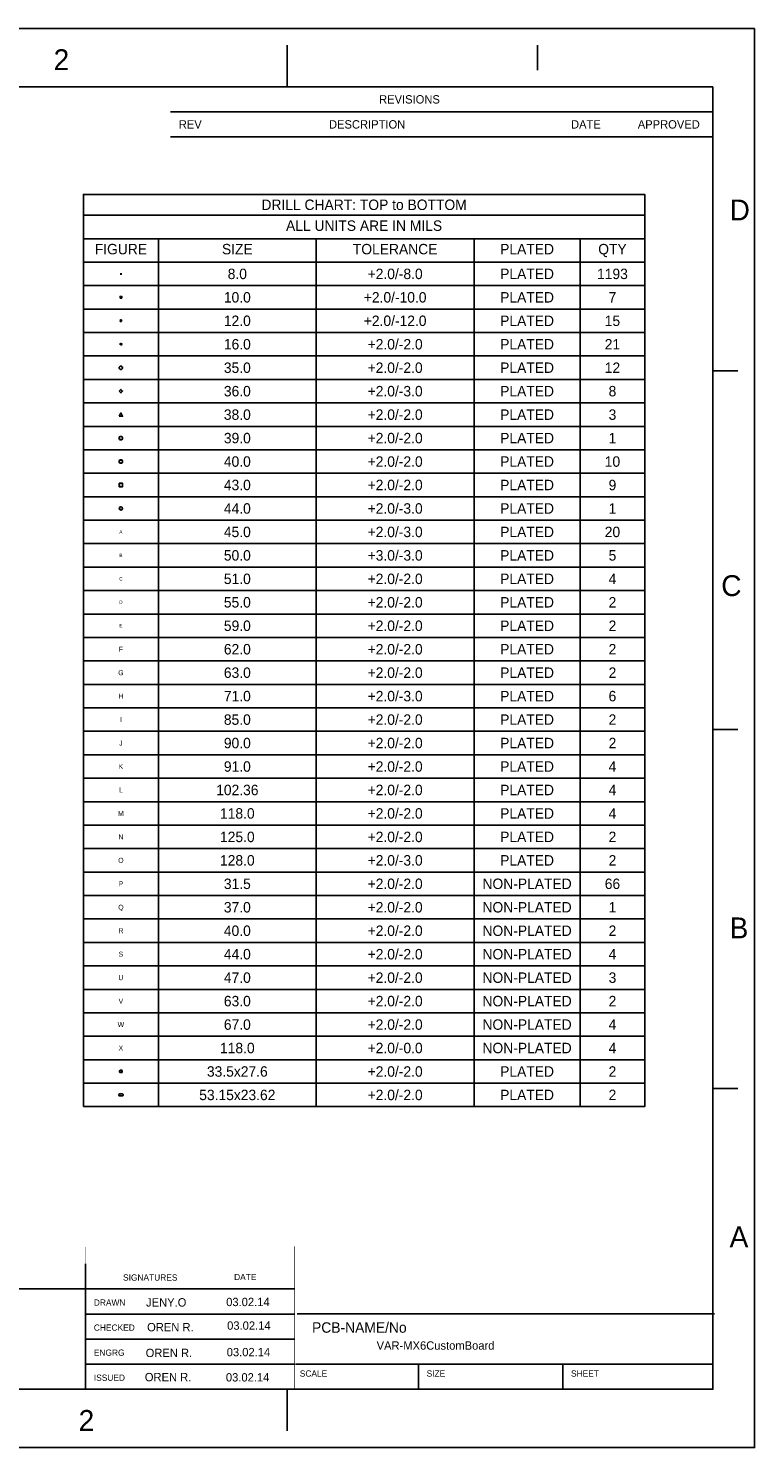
# Model space of a CAD drawing. Extents: x -182 to 377, y -108 to 324.
# Tile 8 of 8: x 156 to 377, y -108 to 324. Entities that reach past the tile are written whole.
import ezdxf
from ezdxf.enums import TextEntityAlignment as Align

# ---------------------------------------------------------------- set-up
doc = ezdxf.new("R2010")
doc.units = 0
doc.layers.add('DF_OUTLINE', color=10, linetype='CONTINUOUS')
doc.layers.add('MA_NCLEGEND-1-6', color=12, linetype='CONTINUOUS')

# ---------------------------------------------------------------- blocks, each defined once
blk = doc.blocks.new('FIGURE_OBLONG')
blk.add_lwpolyline([(-0.5, -0.125), (-0.5, 0.125), (-0.416, 0.375), (-0.25, 0.5), (0.25, 0.5), (0.416, 0.375), (0.5, 0.125), (0.5, -0.125), (0.416, -0.375), (0.25, -0.5), (-0.25, -0.5), (-0.416, -0.375)], close=True)
blk = doc.blocks.new('FIGURE_CIRCLE')
blk.add_circle((0, 0), 0.5)
blk = doc.blocks.new('FIGURE_SQUARE')
blk.add_lwpolyline([(-0.5, -0.5), (-0.5, 0.5), (0.5, 0.5), (0.5, -0.5)], close=True)
blk = doc.blocks.new('FIGURE_TRI')
blk.add_lwpolyline([(-0.5, -0.5), (0, 0.5), (0.5, -0.5)], close=True)
blk = doc.blocks.new('FIGURE_DIAMOND')
blk.add_lwpolyline([(-0.5, 0), (0, 0.5), (0.5, 0), (0, -0.5)], close=True)
blk = doc.blocks.new('FIGURE_OCT')
blk.add_lwpolyline([(-0.5, -0.2071), (-0.5, 0.2071), (-0.2071, 0.5), (0.2071, 0.5), (0.5, 0.2071), (0.5, -0.2071), (0.2071, -0.5), (-0.2071, -0.5)], close=True)
blk = doc.blocks.new('FIGURE_HEX')
blk.add_lwpolyline([(-0.5, 0), (-0.25, 0.5), (0.25, 0.5), (0.5, 0), (0.25, -0.5), (-0.25, -0.5)], close=True)
blk = doc.blocks.new('FIGURE_CROSS')
for points in [[(-0.5, 0), (0.5, 0)], [(0, 0.5), (0, -0.5)]]:
    blk.add_lwpolyline(points)

msp = doc.modelspace()

# ---------------------------------------------------------------- linework, layer by layer
at = {"layer": 'DF_OUTLINE'}
for points in [[(-181.6227, -108.2802), (377.1773, -108.2802), (377.1773, 323.5198)], [(377.1773, 323.5198), (-181.6227, 323.5198), (-181.6227, -105.7402)], [(234.9373, 308.2798), (234.9373, 318.4398)], [(311.1373, 310.8198), (311.1373, 318.4398)], [(234.9373, 308.2798), (234.9373, 305.7398)], [(-113.0427, 305.7398), (361.9373, 305.7398)], [(364.4773, 305.7398), (364.4773, -90.5002), (232.3973, -90.5002)], [(361.9373, 305.7398), (364.4773, 305.7398)], [(199.3773, 298.1198), (364.4773, 298.1198)], [(199.3773, 290.4998), (364.4773, 290.4998)], [(364.4773, 219.3798), (372.0973, 219.3798)], [(364.4773, 110.1598), (372.0973, 110.1598)], [(364.4773, 0.9398), (372.0973, 0.9398)], [(173.5201, -62.5602), (173.5201, -52.4002)], [(108.4199, -60.0202), (237.0201, -60.0202)], [(173.5201, -62.5602), (173.5201, -87.9602)], [(173.5201, -67.6402), (219.2401, -67.6402)], [(219.2401, -67.6402), (237.0201, -67.6402)], [(237.9345, -67.564), (364.9345, -67.564)], [(173.5201, -75.2602), (219.2401, -75.2602)], [(219.2401, -75.2602), (237.0201, -75.2602)], [(173.5201, -82.8802), (219.2401, -82.8802)], [(219.2401, -82.8802), (237.0201, -82.8802)], [(364.4773, -82.8802), (237.4773, -82.8802)], [(274.8661, -83.1088), (274.8661, -90.7288)], [(318.7573, -82.8802), (318.7573, -90.5002)], [(-153.6827, -90.5002), (232.3973, -90.5002)], [(173.5201, -90.5002), (173.5201, -87.9602)], [(234.9373, -90.5002), (234.9373, -103.2002)]]:
    msp.add_lwpolyline(points, dxfattribs=at)
msp.add_lwpolyline([(364.9345, -47.244, 0, 0, 0), (108.3945, -47.244, 0.0254, 0.0254, 0), (108.3945, -90.5256, 0.0254, 0.0254, 0), (109.2581, -90.5256, 0.0254, 0.0254, 0)], format="xyseb", dxfattribs=at)
for points, const_width in [([(173.5201, -47.244), (173.5201, -90.5002)], 0.127), ([(214.7697, -47.1678), (214.7951, -47.1678), (214.7951, -90.6272)], 0.0254), ([(237.1217, -47.1424), (237.1979, -47.1424), (237.1979, -90.4494)], 0.127)]:
    msp.add_lwpolyline(points, dxfattribs=dict(at, const_width=const_width))
at = {"layer": 'MA_NCLEGEND-1-6'}
msp.add_lwpolyline([(172.8851, -4.5466), (172.8851, 273.0246), (343.7509, 273.0246), (343.7509, -4.5466)], close=True, dxfattribs=at)
for points in [[(172.8851, 266.6746), (343.7509, 266.6746)], [(172.8851, 259.5372), (343.7509, 259.5372)], [(195.7197, 259.5372), (195.7197, -4.5466)], [(243.7511, 259.5372), (243.7511, -4.5466)], [(291.7825, 259.5372), (291.7825, -4.5466)], [(324.0659, 259.5372), (324.0659, -4.5466)], [(172.8851, 252.3998), (343.7509, 252.3998)], [(172.8851, 245.2624), (343.7509, 245.2624)], [(172.8851, 238.125), (343.7509, 238.125)], [(172.8851, 230.9876), (343.7509, 230.9876)], [(172.8851, 223.8502), (343.7509, 223.8502)], [(172.8851, 216.7128), (343.7509, 216.7128)], [(172.8851, 209.5754), (343.7509, 209.5754)], [(172.8851, 202.438), (343.7509, 202.438)], [(172.8851, 195.3006), (343.7509, 195.3006)], [(172.8851, 188.1632), (343.7509, 188.1632)], [(172.8851, 181.0258), (343.7509, 181.0258)], [(172.8851, 173.8884), (343.7509, 173.8884)], [(172.8851, 166.751), (343.7509, 166.751)], [(172.8851, 159.6136), (343.7509, 159.6136)], [(172.8851, 152.4762), (343.7509, 152.4762)], [(172.8851, 145.3388), (343.7509, 145.3388)], [(172.8851, 138.2014), (343.7509, 138.2014)], [(172.8851, 131.064), (343.7509, 131.064)], [(172.8851, 123.9266), (343.7509, 123.9266)], [(172.8851, 116.7892), (343.7509, 116.7892)], [(172.8851, 109.6518), (343.7509, 109.6518)], [(172.8851, 102.5144), (343.7509, 102.5144)], [(172.8851, 95.377), (343.7509, 95.377)], [(172.8851, 88.2396), (343.7509, 88.2396)], [(172.8851, 81.1022), (343.7509, 81.1022)], [(172.8851, 73.9648), (343.7509, 73.9648)], [(172.8851, 66.8274), (343.7509, 66.8274)], [(172.8851, 59.69), (343.7509, 59.69)], [(172.8851, 52.5526), (343.7509, 52.5526)], [(172.8851, 45.4152), (343.7509, 45.4152)], [(172.8851, 38.2778), (343.7509, 38.2778)], [(172.8851, 31.1404), (343.7509, 31.1404)], [(172.8851, 24.003), (343.7509, 24.003)], [(172.8851, 16.8656), (343.7509, 16.8656)], [(172.8851, 9.7282), (343.7509, 9.7282)], [(172.8851, 2.5908), (343.7509, 2.5908)]]:
    msp.add_lwpolyline(points, dxfattribs=at)

# ---------------------------------------------------------------- block references
for name, p, xscale, yscale in [('FIGURE_CROSS', (184.3024, 248.8311), 0.508, 0.508), ('FIGURE_SQUARE', (184.3024, 241.6937), 0.508, 0.508), ('FIGURE_HEX', (184.3024, 234.5563), 0.508, 0.508), ('FIGURE_OCT', (184.3024, 220.2815), 1.016, 1.016), ('FIGURE_DIAMOND', (184.3024, 213.1441), 1.016, 1.016), ('FIGURE_TRI', (184.3024, 206.0067), 1.016, 1.016), ('FIGURE_OBLONG', (184.3024, 198.8693), 1.016, 1.016), ('FIGURE_OBLONG', (184.3024, 191.7319), 1.016, 1.016), ('FIGURE_SQUARE', (184.3024, 184.5945), 1.016, 1.016), ('FIGURE_CIRCLE', (184.3024, 177.4571), 1.016, 1.016), ('FIGURE_OBLONG', (184.3024, 6.1595), 0.8509, 0.70104), ('FIGURE_OBLONG', (184.3024, -0.9779), 1.35001, 0.599948)]:
    msp.add_blockref(name, p, dxfattribs=dict(at, xscale=xscale, yscale=yscale))
at = {"layer": 'MA_NCLEGEND-1-6', "xscale": 0.508, "yscale": 0.508, "rotation": 90}
msp.add_blockref('FIGURE_HEX', (184.3024, 227.4189), dxfattribs=at)

# ---------------------------------------------------------------- texts
at = {"layer": 'DF_OUTLINE'}
for s, height, width, p in [('2', 6.35, 1.008, (163.8173, 310.8198)), ('D', 6.35, 1.008, (369.5573, 265.0998)), ('C', 6.35, 1.008, (367.0173, 150.7998)), ('B', 6.35, 1.008, (369.5573, 46.6598)), ('A', 6.35, 1.008, (369.5573, -47.3202)), ('PCB-NAME/No', 3.175, 0.992, (242.4811, -73.3298)), ('2', 6.35, 1.008, (171.4373, -103.2002))]:
    msp.add_text(s, height=height, dxfattribs=dict(at, width=width)).set_placement(p)
for s, height, p in [('REVISIONS', 2.54, (262.8773, 300.6598)), ('REV', 2.54, (201.9173, 293.0398)), ('DESCRIPTION', 2.54, (247.6373, 293.0398)), ('DATE', 2.54, (321.2973, 293.0398)), ('APPROVED', 2.54, (341.6173, 293.0398)), ('SIGNATURES', 1.905, (184.9501, -57.4802)), ('DATE', 1.905, (218.7575, -57.3278)), ('DRAWN', 1.905, (176.0601, -65.1002)), ('JENY.O', 2.54, (191.9605, -65.362836)), ('03.02.14', 2.54, (216.3445, -65.235836)), ('CHECKED', 1.905, (176.0601, -72.7202)), ('OREN R.', 2.54, (192.278, -72.898)), ('03.02.14', 2.54, (216.6366, -72.4154)), ('VAR-MX6CustomBoard', 2.54, (262.128, -78.486)), ('ENGRG', 1.905, (176.0601, -80.3402)), ('OREN R.', 2.54, (191.8335, -80.729836)), ('03.02.14', 2.54, (216.5096, -80.4926)), ('ISSUED', 1.905, (176.0601, -87.9602)), ('OREN R.', 2.54, (191.5795, -88.095836)), ('03.02.14', 2.54, (216.2556, -88.1634)), ('SCALE', 1.905, (238.7473, -86.6902)), ('SIZE', 1.905, (277.3553, -86.6902)), ('SHEET', 1.905, (321.2973, -86.6902))]:
    msp.add_text(s, height=height, dxfattribs=at).set_placement(p)
at = {"layer": 'MA_NCLEGEND-1-6', "width": 0.992}
for s, p in [('DRILL CHART: TOP to BOTTOM', (258.318, 268.2621)), ('ALL UNITS ARE IN MILS', (258.318, 261.9121)), ('FIGURE', (184.3024, 254.7747)), ('SIZE', (219.7354, 254.7747)), ('TOLERANCE', (267.7668, 254.7747)), ('PLATED', (307.9242, 254.7747)), ('QTY', (333.9084, 254.7747)), ('8.0', (219.7354, 247.2436)), ('+2.0/-8.0', (267.7668, 247.2436)), ('1193', (333.9084, 247.2436)), ('PLATED', (307.9242, 247.2436)), ('10.0', (219.7354, 240.1062)), ('+2.0/-10.0', (267.7668, 240.1062)), ('PLATED', (307.9242, 240.1062)), ('7', (333.9084, 240.1062)), ('12.0', (219.7354, 232.9688)), ('+2.0/-12.0', (267.7668, 232.9688)), ('PLATED', (307.9242, 232.9688)), ('15', (333.9084, 232.9688)), ('16.0', (219.7354, 225.8314)), ('+2.0/-2.0', (267.7668, 225.8314)), ('PLATED', (307.9242, 225.8314)), ('21', (333.9084, 225.8314)), ('35.0', (219.7354, 218.694)), ('+2.0/-2.0', (267.7668, 218.694)), ('PLATED', (307.9242, 218.694)), ('12', (333.9084, 218.694)), ('36.0', (219.7354, 211.5566)), ('+2.0/-3.0', (267.7668, 211.5566)), ('PLATED', (307.9242, 211.5566)), ('8', (333.9084, 211.5566)), ('38.0', (219.7354, 204.4192)), ('+2.0/-2.0', (267.7668, 204.4192)), ('PLATED', (307.9242, 204.4192)), ('3', (333.9084, 204.4192)), ('39.0', (219.7354, 197.2818)), ('+2.0/-2.0', (267.7668, 197.2818)), ('PLATED', (307.9242, 197.2818)), ('1', (333.9084, 197.2818)), ('40.0', (219.7354, 190.1444)), ('+2.0/-2.0', (267.7668, 190.1444)), ('PLATED', (307.9242, 190.1444)), ('10', (333.9084, 190.1444)), ('43.0', (219.7354, 183.007)), ('+2.0/-2.0', (267.7668, 183.007)), ('PLATED', (307.9242, 183.007)), ('9', (333.9084, 183.007)), ('44.0', (219.7354, 175.8696)), ('+2.0/-3.0', (267.7668, 175.8696)), ('PLATED', (307.9242, 175.8696)), ('1', (333.9084, 175.8696)), ('45.0', (219.7354, 168.7322)), ('+2.0/-3.0', (267.7668, 168.7322)), ('PLATED', (307.9242, 168.7322)), ('20', (333.9084, 168.7322)), ('50.0', (219.7354, 161.5948)), ('+3.0/-3.0', (267.7668, 161.5948)), ('PLATED', (307.9242, 161.5948)), ('5', (333.9084, 161.5948)), ('51.0', (219.7354, 154.4574)), ('+2.0/-2.0', (267.7668, 154.4574)), ('PLATED', (307.9242, 154.4574)), ('4', (333.9084, 154.4574)), ('55.0', (219.7354, 147.32)), ('+2.0/-2.0', (267.7668, 147.32)), ('PLATED', (307.9242, 147.32)), ('2', (333.9084, 147.32)), ('59.0', (219.7354, 140.1826)), ('+2.0/-2.0', (267.7668, 140.1826)), ('PLATED', (307.9242, 140.1826)), ('2', (333.9084, 140.1826)), ('62.0', (219.7354, 133.0452)), ('+2.0/-2.0', (267.7668, 133.0452)), ('PLATED', (307.9242, 133.0452)), ('2', (333.9084, 133.0452)), ('63.0', (219.7354, 125.9078)), ('+2.0/-2.0', (267.7668, 125.9078)), ('PLATED', (307.9242, 125.9078)), ('2', (333.9084, 125.9078)), ('71.0', (219.7354, 118.7704)), ('+2.0/-3.0', (267.7668, 118.7704)), ('PLATED', (307.9242, 118.7704)), ('6', (333.9084, 118.7704)), ('85.0', (219.7354, 111.633)), ('+2.0/-2.0', (267.7668, 111.633)), ('PLATED', (307.9242, 111.633)), ('2', (333.9084, 111.633)), ('90.0', (219.7354, 104.4956)), ('+2.0/-2.0', (267.7668, 104.4956)), ('PLATED', (307.9242, 104.4956)), ('2', (333.9084, 104.4956)), ('91.0', (219.7354, 97.3582)), ('+2.0/-2.0', (267.7668, 97.3582)), ('PLATED', (307.9242, 97.3582)), ('4', (333.9084, 97.3582)), ('102.36', (219.7354, 90.2208)), ('+2.0/-2.0', (267.7668, 90.2208)), ('PLATED', (307.9242, 90.2208)), ('4', (333.9084, 90.2208)), ('+2.0/-2.0', (267.7668, 83.0834)), ('118.0', (219.7354, 83.0834)), ('PLATED', (307.9242, 83.0834)), ('4', (333.9084, 83.0834)), ('125.0', (219.7354, 75.946)), ('+2.0/-2.0', (267.7668, 75.946)), ('PLATED', (307.9242, 75.946)), ('2', (333.9084, 75.946)), ('128.0', (219.7354, 68.8086)), ('+2.0/-3.0', (267.7668, 68.8086)), ('PLATED', (307.9242, 68.8086)), ('2', (333.9084, 68.8086)), ('31.5', (219.7354, 61.6712)), ('+2.0/-2.0', (267.7668, 61.6712)), ('NON-PLATED', (307.9242, 61.6712)), ('66', (333.9084, 61.6712)), ('37.0', (219.7354, 54.5338)), ('+2.0/-2.0', (267.7668, 54.5338)), ('NON-PLATED', (307.9242, 54.5338)), ('1', (333.9084, 54.5338)), ('40.0', (219.7354, 47.3964)), ('+2.0/-2.0', (267.7668, 47.3964)), ('NON-PLATED', (307.9242, 47.3964)), ('2', (333.9084, 47.3964)), ('44.0', (219.7354, 40.259)), ('+2.0/-2.0', (267.7668, 40.259)), ('NON-PLATED', (307.9242, 40.259)), ('4', (333.9084, 40.259)), ('47.0', (219.7354, 33.1216)), ('+2.0/-2.0', (267.7668, 33.1216)), ('NON-PLATED', (307.9242, 33.1216)), ('3', (333.9084, 33.1216)), ('63.0', (219.7354, 25.9842)), ('+2.0/-2.0', (267.7668, 25.9842)), ('NON-PLATED', (307.9242, 25.9842)), ('2', (333.9084, 25.9842)), ('67.0', (219.7354, 18.8468)), ('+2.0/-2.0', (267.7668, 18.8468)), ('NON-PLATED', (307.9242, 18.8468)), ('4', (333.9084, 18.8468)), ('118.0', (219.7354, 11.7094)), ('+2.0/-0.0', (267.7668, 11.7094)), ('NON-PLATED', (307.9242, 11.7094)), ('4', (333.9084, 11.7094)), ('33.5x27.6', (219.7354, 4.572)), ('+2.0/-2.0', (267.7668, 4.572)), ('PLATED', (307.9242, 4.572)), ('2', (333.9084, 4.572)), ('53.15x23.62', (219.7354, -2.5654)), ('+2.0/-2.0', (267.7668, -2.5654)), ('PLATED', (307.9242, -2.5654)), ('2', (333.9084, -2.5654))]:
    msp.add_text(s, height=3.175, dxfattribs=at).set_placement(p, align=Align.CENTER)
at = {"layer": 'MA_NCLEGEND-1-6'}
for s, height, p in [('0', 0.254, (184.3024, 241.6937)), ('1', 0.254, (184.3024, 234.5563)), ('2', 0.254, (184.3024, 227.4189)), ('3', 0.508, (184.3024, 220.2815)), ('4', 0.508, (184.3024, 213.1441)), ('5', 0.508, (184.3024, 206.0067)), ('6', 0.508, (184.3024, 198.8693)), ('7', 0.508, (184.3024, 191.7319)), ('8', 0.508, (184.3024, 184.5945)), ('9', 0.508, (184.3024, 177.4571)), ('A', 1.016, (184.3024, 170.3197)), ('B', 1.016, (184.3024, 163.1823)), ('C', 1.016, (184.3024, 156.0449)), ('D', 1.016, (184.3024, 148.9075)), ('E', 1.016, (184.3024, 141.7701)), ('F', 1.524, (184.3024, 134.6327)), ('G', 1.524, (184.3024, 127.4953)), ('H', 1.524, (184.3024, 120.3579)), ('I', 1.524, (184.3024, 113.2205)), ('J', 1.524, (184.3024, 106.0831)), ('K', 1.524, (184.3024, 98.9457)), ('L', 1.524, (184.3024, 91.8083)), ('M', 1.524, (184.3024, 84.6709)), ('N', 1.524, (184.3024, 77.5335)), ('O', 1.524, (184.3024, 70.3961)), ('P', 1.524, (184.3024, 63.2587)), ('Q', 1.524, (184.3024, 56.1213)), ('R', 1.524, (184.3024, 48.9839)), ('S', 1.524, (184.3024, 41.8465)), ('U', 1.524, (184.3024, 34.7091)), ('V', 1.524, (184.3024, 27.5717)), ('W', 1.524, (184.3024, 20.4343)), ('X', 1.524, (184.3024, 13.2969)), ('OB', 0.35052, (184.3024, 6.1595)), ('OA', 0.299974, (184.3024, -0.9779))]:
    msp.add_text(s, height=height, dxfattribs=at).set_placement(p, align=Align.MIDDLE_CENTER)

doc.saveas('drawing.dxf')
